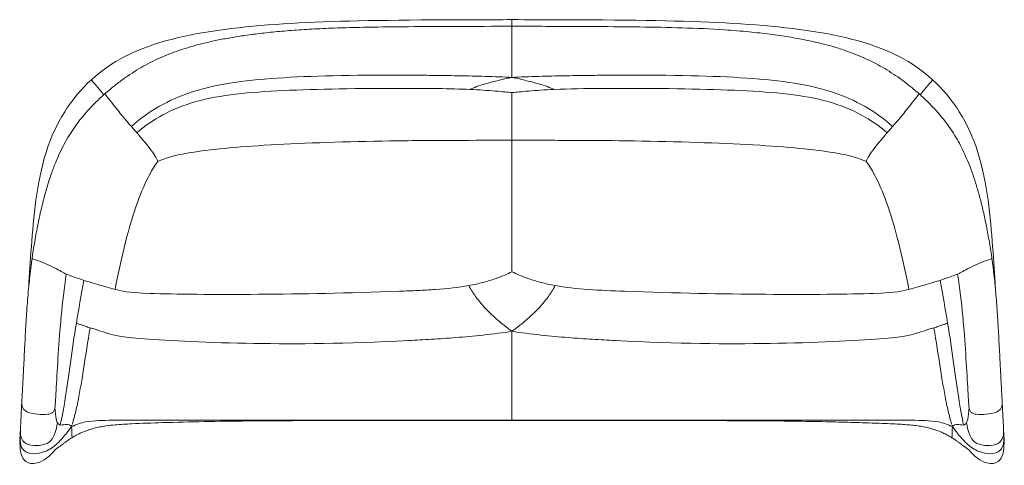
# Model space of a CAD drawing. Header units: millimetres. Extents: x 850 to 2347, y 71 to 749.
import ezdxf

# ---------------------------------------------------------------- set-up
doc = ezdxf.new("R2010")
doc.units = ezdxf.units.MM

# ---------------------------------------------------------------- blocks, each defined once
blk = doc.blocks.new('A$Cfe5df027')
at = {"color": 0, "linetype": 'Continuous', "lineweight": 0}
for points, knots in [([(0, 742.3), (-36, 742.3), (-84.1, 742.2), (-224.3, 741.2), (-364.1, 737.9), (-534.9, 716.3), (-609, 678.8), (-639.5, 650.9)], [0, 0, 0, 0, 0.0649003, 0.0865338, 0.2769748, 0.4674158, 0.6578568, 0.6578568, 0.6578568, 0.6578568]), ([(639.5, 650.9), (609, 678.8), (534.9, 716.3), (364.1, 737.9), (201.8, 741.8), (48, 742.3), (0, 742.3)], [0, 0, 0, 0, 0.1900048, 0.3800096, 0.5700144, 0.65635, 0.65635, 0.65635, 0.65635]), ([(-619.1, 629.4), (-616.7, 631.6), (-614.2, 633.7), (-607.2, 639.6), (-602.7, 643.2), (-593.6, 650.1), (-589.1, 653.4), (-580, 659.6), (-575.5, 662.5), (-566.3, 668.1), (-561.8, 670.7), (-552.5, 675.8), (-547.9, 678.2), (-538.5, 682.7), (-533.7, 684.8), (-524, 688.9), (-519.1, 690.9), (-509.1, 694.6), (-504, 696.3), (-493.6, 699.6), (-488.3, 701.2), (-477.1, 704.3), (-471.3, 705.8), (-459.1, 708.7), (-452.7, 710.1), (-439.3, 712.8), (-432.4, 714), (-417.8, 716.5), (-410.1, 717.7), (-394.2, 719.9), (-385.8, 721), (-368.3, 723), (-359.2, 723.9), (-340, 725.6), (-330, 726.4), (-309.2, 727.7), (-298.4, 728.3), (-275.8, 729.3), (-263.9, 729.8), (-238.1, 730.5), (-224.1, 730.8), (-192.7, 731.3), (-175.1, 731.5), (-133.2, 731.8), (-108.8, 731.9), (-56.3, 732.1), (-28.1, 732.2), (0, 732.2)], [0, 0, 0, 0, 10.000787, 10.000787, 27.76878, 27.76878, 44.825228, 44.825228, 61.239157, 61.239157, 77.262418, 77.262418, 93.092472, 93.092472, 108.891303, 108.891303, 124.799064, 124.799064, 140.941958, 140.941958, 157.664818, 157.664818, 175.74936, 175.74936, 195.356858, 195.356858, 216.649644, 216.649644, 239.809947, 239.809947, 265.046021, 265.046021, 292.602211, 292.602211, 322.771835, 322.771835, 355.160368, 355.160368, 390.821839, 390.821839, 432.62439, 432.62439, 485.201372, 485.201372, 558.416759, 558.416759, 642.826925, 642.826925, 642.826925, 642.826925]), ([(0, 654.5), (0, 656.5), (0, 661), (0, 664.9), (0, 668.4), (0, 671.7), (0, 687.2), (0, 694.6), (0, 729.2), (0, 732.2), (0, 732.2)], [0, 0, 0, 0, 0.113597, 0.227193, 0.227193, 0.34079, 0.454386, 1.454386, 2.454386, 2.962626, 2.962626, 2.962626, 2.962626]), ([(0, 732.2), (3.3, 732.2), (6.7, 732.2), (20, 732.2), (30, 732.2), (70, 732.1), (100, 732), (172.9, 731.5), (215.8, 731.2), (280.2, 729.2), (301.7, 728.3), (335.8, 726), (348.3, 724.9), (371.4, 722.7), (381.9, 721.5), (402, 718.9), (411.5, 717.5), (429.6, 714.6), (438.1, 713), (454.1, 709.8), (461.7, 708.1), (476.1, 704.6), (482.9, 702.8), (495.7, 699), (501.8, 697.1), (513.2, 693.1), (518.7, 691.1), (529, 686.9), (533.9, 684.7), (543.6, 680.2), (548.4, 677.9), (557.7, 673), (562.2, 670.5), (571.2, 665.2), (575.6, 662.4), (584.3, 656.7), (588.6, 653.7), (597.1, 647.5), (601.4, 644.2), (610.1, 637.2), (614.7, 633.3), (619.1, 629.4)], [0, 0, 0, 0, 10, 10, 40.000005, 40.000005, 130.00019, 130.00019, 258.639154, 258.639154, 323.326795, 323.326795, 360.997122, 360.997122, 392.900962, 392.900962, 421.765841, 421.765841, 447.681542, 447.681542, 471.028053, 471.028053, 492.126803, 492.126803, 511.248172, 511.248172, 528.626946, 528.626946, 544.896827, 544.896827, 560.867208, 560.867208, 576.68503, 576.68503, 592.489752, 592.489752, 608.431588, 608.431588, 624.678826, 624.678826, 642.81718, 642.81718, 642.81718, 642.81718]), ([(-639.5, 650.9), (-670.1, 623), (-718.1, 548.8), (-730.1, 410.6), (-733.7, 354.1), (-734.8, 335.5)], [0, 0, 0, 0, 0.0751523, 0.1503046, 0.1910641, 0.1910641, 0.1910641, 0.1910641]), ([(-578.7, 579.8), (-554.4, 601.7), (-491.8, 639.8), (-354.1, 656.2), (-227.4, 658.5), (-113.6, 657.5), (-91.1, 657.2), (-67.3, 656.7), (-41.7, 656.1), (-12.3, 655.1), (0, 654.5)], [0, 0, 0, 0, 1, 2, 3, 3.113597, 3.227193, 3.227193, 3.34079, 3.454386, 3.454386, 3.454386, 3.454386]), ([(-64.3, 636.2), (-61.3, 637.6), (-54.3, 640.4), (-45.4, 643.3), (-35.2, 646.2), (-23.2, 649.4), (-7.6, 653), (0, 654.5)], [0, 0, 0, 0, 0.1135966, 0.2271931, 0.2271931, 0.3407897, 0.4543863, 0.4543863, 0.4543863, 0.4543863]), ([(0, 654.5), (12.3, 655.1), (41.7, 656.1), (67.3, 656.7), (91.1, 657.2), (113.6, 657.5), (227.4, 658.5), (354.1, 656.2), (491.8, 639.8), (554.4, 601.7), (578.7, 579.8)], [0, 0, 0, 0, 0.113597, 0.227193, 0.227193, 0.34079, 0.454386, 1.454386, 2.454386, 3.454386, 3.454386, 3.454386, 3.454386]), ([(0, 654.5), (7.6, 653), (23.2, 649.4), (35.2, 646.2), (45.4, 643.3), (54.3, 640.4), (61.3, 637.6), (64.3, 636.2)], [0, 0, 0, 0, 0.1135966, 0.2271931, 0.2271931, 0.3407897, 0.4543863, 0.4543863, 0.4543863, 0.4543863]), ([(734.8, 335.5), (733.7, 354.1), (730.1, 410.6), (718.1, 548.8), (670.1, 623), (639.5, 650.9)], [0.5220257, 0.5220257, 0.5220257, 0.5220257, 0.5630586, 0.6387126, 0.7143666, 0.7143666, 0.7143666, 0.7143666]), ([(-729.7, 378.3), (-729.3, 381.4), (-728.9, 384.5), (-727, 396.7), (-725.5, 405.8), (-722.2, 423.8), (-720.5, 432.6), (-716.7, 449.9), (-714.8, 458.2), (-710.7, 474.2), (-708.6, 481.8), (-704.3, 496.2), (-702.1, 503), (-697.6, 515.7), (-695.3, 521.6), (-690.7, 532.7), (-688.4, 537.8), (-683.8, 547.5), (-681.4, 552), (-676.5, 560.8), (-674, 565), (-668.8, 573.2), (-666.1, 577.2), (-660.6, 585), (-657.7, 588.8), (-651.7, 596.2), (-648.6, 599.9), (-642.1, 607.1), (-638.7, 610.7), (-631.6, 617.8), (-627.9, 621.4), (-622.5, 626.4), (-620.8, 627.9), (-619.1, 629.4)], [0, 0, 0, 0, 10.000111, 10.000111, 39.140787, 39.140787, 67.792525, 67.792525, 94.89762, 94.89762, 119.790541, 119.790541, 142.20175, 142.20175, 162.11666, 162.11666, 179.659018, 179.659018, 195.546039, 195.546039, 210.815839, 210.815839, 225.708324, 225.708324, 240.437778, 240.437778, 255.228003, 255.228003, 270.326516, 270.326516, 286.026859, 286.026859, 292.999719, 292.999719, 292.999719, 292.999719]), ([(-619.1, 629.4), (-619.1, 629.4), (-617.2, 627.3), (-596.1, 600.4), (-590.4, 593), (-581.6, 583), (-578.7, 579.8)], [0.6255292, 0.6255292, 0.6255292, 0.6255292, 0.6809113, 0.8109188, 0.9409264, 1, 1, 1, 1]), ([(-570.4, 570.3), (-547.3, 590.5), (-487.5, 624.1), (-356, 635.9), (-207.4, 638.3), (-93.6, 637.5), (-64.3, 636.2)], [0, 0, 0, 0, 0.289487, 0.578974, 0.868461, 1, 1, 1, 1]), ([(0, 631.3), (-3.6, 631.7), (-10.3, 632.4), (-19.9, 633.3), (-31, 634.2), (-43.2, 635.1), (-57, 635.9), (-64.3, 636.2)], [0, 0, 0, 0, 0.25, 0.5, 0.5, 0.75, 1, 1, 1, 1]), ([(64.3, 636.2), (57, 635.9), (43.2, 635.1), (31, 634.2), (19.9, 633.3), (10.3, 632.4), (3.6, 631.7), (0, 631.3)], [0, 0, 0, 0, 0.25, 0.5, 0.5, 0.75, 1, 1, 1, 1]), ([(0, 631.3), (0, 630.5), (0, 629.1), (0, 627.2), (0, 624), (0, 617), (0, 601.7), (0, 587.2), (0, 573.6), (0, 558.8)], [0, 0, 0, 0, 0.113597, 0.227193, 0.227193, 0.454386, 0.908773, 1.612476, 2.612476, 2.612476, 2.612476, 2.612476]), ([(64.3, 636.2), (86.3, 637.2), (120.2, 637.7), (228, 637.9), (356, 635.9), (487.5, 624.1), (547.3, 590.5), (570.4, 570.3)], [0, 0, 0, 0, 0.098654, 0.131539, 0.421026, 0.710513, 1, 1, 1, 1]), ([(578.7, 579.8), (580.1, 581.4), (582.2, 583.8), (584.8, 586.7), (591.2, 594), (596.1, 600.4), (617.2, 627.3), (619.1, 629.4), (619.1, 629.4)], [0, 0, 0, 0, 0.0295368, 0.0443052, 0.0590736, 0.1890812, 0.3190887, 0.3744708, 0.3744708, 0.3744708, 0.3744708]), ([(619.1, 629.4), (621.5, 627.2), (624, 625.1), (630.5, 618.9), (634.6, 614.9), (642.2, 607), (645.8, 603), (652.6, 595.2), (655.7, 591.3), (661.7, 583.4), (664.5, 579.5), (669.9, 571.6), (672.4, 567.6), (677.3, 559.4), (679.7, 555.3), (684.1, 546.8), (686.2, 542.5), (690.3, 533.6), (692.3, 529), (696.1, 519.7), (697.9, 514.9), (701.5, 504.7), (703.3, 499.3), (706.8, 488), (708.5, 482), (712, 469.4), (713.7, 462.7), (717, 448.8), (718.6, 441.5), (721.8, 426.2), (723.3, 418.2), (726.2, 401.6), (727.6, 393), (729.2, 382.4), (729.5, 380.3), (729.7, 378.3)], [0, 0, 0, 0, 10.000816, 10.000816, 27.543228, 27.543228, 43.938616, 43.938616, 59.382746, 59.382746, 74.314466, 74.314466, 89.047521, 89.047521, 103.825015, 103.825015, 118.852359, 118.852359, 134.314717, 134.314717, 150.451675, 150.451675, 168.182219, 168.182219, 187.814811, 187.814811, 209.451472, 209.451472, 233.154128, 233.154128, 258.886038, 258.886038, 286.424936, 286.424936, 293.002499, 293.002499, 293.002499, 293.002499]), ([(-538.5, 526.6), (-539.1, 528.2), (-540.4, 530.9), (-542.1, 534), (-545.1, 538.9), (-550.6, 546.4), (-558.6, 556.3), (-565.2, 564.4), (-570.4, 570.3)], [0, 0, 0, 0, 0.095695, 0.191389, 0.191389, 0.382779, 0.652141, 1, 1, 1, 1]), ([(570.4, 570.3), (565.2, 564.4), (558.6, 556.3), (550.6, 546.4), (545.1, 538.9), (542.1, 534), (540.4, 530.9), (539.1, 528.2), (538.5, 526.6)], [0, 0, 0, 0, 0.347859, 0.617221, 0.808611, 0.808611, 0.904305, 1, 1, 1, 1]), ([(0, 558.8), (-28.9, 558.8), (-72.3, 558.8), (-130.3, 558.5), (-223.5, 557.6), (-367.9, 553.4), (-475.1, 543.6), (-509.9, 536.2), (-523.5, 532.3), (-531.2, 529.9), (-535.9, 527.8), (-538.5, 526.6)], [0, 0, 0, 0, 0.454386, 0.681579, 0.908773, 1.908773, 2.908773, 3.408773, 3.408773, 3.658773, 3.908773, 3.908773, 3.908773, 3.908773]), ([(0, 558.8), (21.7, 558.8), (50.6, 558.8), (108.6, 558.7), (208.8, 558), (367.9, 553.4), (475.1, 543.6), (509.9, 536.2), (523.5, 532.3), (531.2, 529.9), (535.9, 527.8), (538.5, 526.6)], [0, 0, 0, 0, 0.34079, 0.454386, 0.908773, 1.908773, 2.908773, 3.408773, 3.408773, 3.658773, 3.908773, 3.908773, 3.908773, 3.908773]), ([(0, 558.8), (0, 544), (0, 511.6), (0, 426.8), (0, 393), (0, 377.9), (0, 369), (0, 362.3), (0, 358.7)], [0, 0, 0, 0, 1, 1.5, 1.75, 1.75, 1.875, 2, 2, 2, 2]), ([(-603.5, 332.1), (-594.2, 381.7), (-575.4, 454.4), (-557.3, 494.8), (-549.1, 510.3), (-544.2, 518.9), (-540.5, 523.9), (-538.5, 526.6)], [0, 0, 0, 0, 1, 1.5, 1.5, 1.75, 2, 2, 2, 2]), ([(538.5, 526.6), (540.5, 523.9), (544.2, 518.9), (549.1, 510.3), (557.3, 494.8), (575.4, 454.4), (594.2, 381.7), (603.5, 332.1)], [0, 0, 0, 0, 0.25, 0.5, 0.5, 1, 2, 2, 2, 2]), ([(-745.4, 159.3), (-745.2, 161.9), (-745.1, 164.5), (-744.8, 170.1), (-744.6, 173.1), (-744.3, 179.5), (-744.1, 182.9), (-743.7, 190.3), (-743.5, 194.3), (-743.1, 202.8), (-742.8, 207.4), (-742.3, 217.4), (-742, 222.8), (-741.4, 234.6), (-741.1, 241), (-740.3, 255.5), (-739.9, 263.6), (-738.9, 282.1), (-738.2, 292.6), (-736.7, 314.4), (-735.7, 325.8), (-733.6, 347.6), (-732.4, 358), (-730.6, 371.7), (-730.2, 375), (-729.7, 378.3)], [0, 0, 0, 0, 10.006274, 10.006274, 20.807432, 20.807432, 32.806555, 32.806555, 46.265284, 46.265284, 61.543933, 61.543933, 79.167224, 79.167224, 100.010984, 100.010984, 125.883469, 125.883469, 159.21214, 159.21214, 195.470375, 195.470375, 228.659022, 228.659022, 239.158607, 239.158607, 239.158607, 239.158607]), ([(-729.7, 378.3), (-729.7, 378.6), (-725.7, 378.3), (-690.6, 363.1), (-683.3, 358), (-677.6, 355.4)], [0.5424663, 0.5424663, 0.5424663, 0.5424663, 0.6444444, 0.8222222, 1, 1, 1, 1]), ([(677.6, 355.4), (683.3, 358), (690.6, 363.1), (725.7, 378.3), (729.7, 378.6), (729.7, 378.3)], [0, 0, 0, 0, 0.1777778, 0.3555556, 0.4575337, 0.4575337, 0.4575337, 0.4575337]), ([(729.7, 378.3), (730.2, 375.1), (730.6, 372), (732.2, 359.7), (733.3, 350.5), (735.2, 331.8), (736, 322.3), (737.6, 302.6), (738.2, 292.4), (739.5, 271), (740.1, 259.9), (741.2, 238.2), (741.8, 227.7), (742.7, 209.9), (743.1, 202.6), (743.7, 190.2), (744, 185), (744.5, 175.8), (744.7, 171.8), (745.1, 164.9), (745.2, 162.1), (745.4, 159.3)], [0, 0, 0, 0, 10.000109, 10.000109, 39.336118, 39.336118, 69.591406, 69.591406, 102.07852, 102.07852, 137.771264, 137.771264, 171.822818, 171.822818, 196.020713, 196.020713, 213.838424, 213.838424, 228.317332, 228.317332, 239.150833, 239.150833, 239.150833, 239.150833]), ([(-677.6, 355.4), (-684.1, 310.9), (-689.1, 251.3), (-692, 197.9), (-693.3, 175.9), (-694, 163.5), (-694.6, 155.5), (-694.9, 151.5)], [0, 0, 0, 0, 0.908773, 1.363159, 1.363159, 1.590352, 1.817545, 1.817545, 1.817545, 1.817545]), ([(-677.6, 355.4), (-672.5, 353.1), (-662.3, 349.5), (-653.6, 346.7), (-650.8, 345.8)], [0, 0, 0, 0, 0.666667, 1, 1, 1, 1]), ([(-650.8, 345.8), (-648, 345), (-641.2, 342.9), (-629.3, 339.4), (-612.7, 334.6), (-603.5, 332.1)], [0, 0, 0, 0, 0.21055, 0.536627, 1, 1, 1, 1]), ([(-65.7, 337.8), (-58, 339.2), (-43.6, 342.5), (-31.3, 346.3), (-20, 350.3), (-10.2, 354), (-3.6, 357.1), (0, 358.7)], [0, 0, 0, 0, 0.25, 0.5, 0.5, 0.75, 1, 1, 1, 1]), ([(0, 358.7), (3.6, 357.1), (10.2, 354), (20, 350.3), (31.3, 346.3), (43.6, 342.5), (58, 339.2), (65.7, 337.8)], [0, 0, 0, 0, 0.25, 0.5, 0.5, 0.75, 1, 1, 1, 1]), ([(603.5, 332.1), (612.7, 334.6), (629.3, 339.4), (641.2, 342.9), (648, 345), (650.8, 345.8)], [0, 0, 0, 0, 0.463373, 0.78945, 1, 1, 1, 1]), ([(650.8, 345.8), (653.6, 346.7), (662.3, 349.5), (672.5, 353.1), (677.6, 355.4)], [0, 0, 0, 0, 0.333333, 1, 1, 1, 1]), ([(694.9, 151.5), (694.6, 155.5), (694, 163.5), (693.3, 175.9), (692, 197.9), (689.1, 251.3), (684.1, 310.9), (677.6, 355.4)], [0, 0, 0, 0, 0.227193, 0.454386, 0.454386, 0.908773, 1.817545, 1.817545, 1.817545, 1.817545]), ([(-65.7, 337.8), (-81, 335), (-106.9, 332.3), (-143.4, 330.3), (-242.6, 326.5), (-388.4, 323.7), (-577, 325), (-594.3, 329.6), (-603.5, 332.1)], [0, 0, 0, 0, 0.065769, 0.098654, 0.131539, 0.421026, 0.710513, 1, 1, 1, 1]), ([(0, 268.3), (-8.1, 274), (-24.3, 287.3), (-36.6, 299.2), (-46.9, 310.3), (-55.8, 321.2), (-62.6, 332.2), (-65.7, 337.8)], [0, 0, 0, 0, 0.1135966, 0.2271931, 0.2271931, 0.3407897, 0.4543863, 0.4543863, 0.4543863, 0.4543863]), ([(65.7, 337.8), (62.6, 332.2), (55.8, 321.2), (46.9, 310.3), (36.6, 299.2), (24.3, 287.3), (8.1, 274), (0, 268.3)], [0, 0, 0, 0, 0.1135966, 0.2271931, 0.2271931, 0.3407897, 0.4543863, 0.4543863, 0.4543863, 0.4543863]), ([(603.5, 332.1), (594.3, 329.6), (577, 325), (388.4, 323.7), (234.7, 326.6), (115.5, 331.4), (81, 335), (65.7, 337.8)], [0, 0, 0, 0, 0.289487, 0.578974, 0.868461, 0.934231, 1, 1, 1, 1]), ([(-641.4, 273.7), (-644.9, 252.5), (-651.2, 212), (-656.6, 178.6), (-661.1, 155.9), (-664.3, 141.5), (-668.1, 128.3), (-669.6, 123.4)], [0, 0, 0, 0, 0.454386, 0.908773, 0.908773, 1.135966, 1.363159, 1.363159, 1.363159, 1.363159]), ([(-641.4, 273.7), (-644.1, 274.5), (-648.7, 275.9), (-655.2, 278.1), (-659.7, 279.8), (-662.3, 280.9)], [0, 0, 0, 0, 0.303821, 0.607642, 1, 1, 1, 1]), ([(0, 268.3), (-13.1, 266.1), (-44.7, 262.4), (-72.3, 259.8), (-98.1, 257.7), (-122.6, 256.1), (-247.5, 249.5), (-395.4, 248), (-586.8, 256.9), (-609.2, 263.6), (-628.8, 269.8), (-637.7, 272.6), (-641.4, 273.7)], [0, 0, 0, 0, 0.025502, 0.051004, 0.051004, 0.076507, 0.102009, 0.326507, 0.551004, 0.775502, 0.887751, 1, 1, 1, 1]), ([(641.4, 273.7), (637.7, 272.6), (628.8, 269.8), (609.2, 263.6), (586.8, 256.9), (395.4, 248), (247.5, 249.5), (122.6, 256.1), (98.1, 257.7), (72.3, 259.8), (44.7, 262.4), (13.1, 266.1), (0, 268.3)], [0, 0, 0, 0, 0.112249, 0.224498, 0.448996, 0.673493, 0.897991, 0.923493, 0.948996, 0.948996, 0.974498, 1, 1, 1, 1]), ([(662.3, 280.9), (659.7, 279.8), (655.2, 278.1), (648.7, 275.9), (644.1, 274.5), (641.4, 273.7)], [0, 0, 0, 0, 0.392358, 0.696179, 1, 1, 1, 1]), ([(669.6, 123.4), (668.1, 128.3), (664.3, 141.5), (661.1, 155.9), (656.6, 178.6), (651.2, 212), (644.9, 252.5), (641.4, 273.7)], [0, 0, 0, 0, 0.227193, 0.454386, 0.454386, 0.908773, 1.363159, 1.363159, 1.363159, 1.363159]), ([(0, 133), (0, 135.9), (0, 153.6), (0, 205.8), (0, 217.7), (0, 230.4), (0, 244.5), (0, 261.3), (0, 268.3)], [0, 0, 0, 0, 0.908773, 1.022369, 1.135966, 1.135966, 1.249562, 1.363159, 1.363159, 1.363159, 1.363159]), ([(-747.4, 118.2), (-747.4, 119), (-747.4, 119.9), (-747.2, 122.1), (-747.2, 123.5), (-747, 126.3), (-747, 127.8), (-746.8, 131.1), (-746.7, 132.8), (-746.5, 136.4), (-746.4, 138.3), (-746.2, 142.3), (-746.1, 144.3), (-745.9, 148.7), (-745.8, 151), (-745.6, 155.3), (-745.5, 157.3), (-745.4, 159.3)], [0, 0, 0, 0, 10.004451, 10.004451, 21.4915, 21.4915, 32.367677, 32.367677, 42.74342, 42.74342, 52.791635, 52.791635, 62.669825, 62.669825, 72.520453, 72.520453, 80.56243, 80.56243, 80.56243, 80.56243]), ([(-745.4, 159.3), (-745.6, 155.1), (-742.2, 142.9), (-711.1, 141.2), (-701.6, 142.5), (-698.2, 145), (-696.4, 147), (-695.4, 149.8), (-694.9, 151.5)], [2.964929, 2.964929, 2.964929, 2.964929, 3.625, 4.625, 5.125, 5.125, 5.375, 5.625, 5.625, 5.625, 5.625]), ([(-694.9, 151.5), (-694.7, 148.9), (-694.3, 144.5), (-693.8, 140.2), (-692.9, 134.1), (-692.1, 131), (-691, 129.1)], [0, 0, 0, 0, 0.25, 0.5, 0.5, 1, 1, 1, 1]), ([(694.9, 151.5), (694.7, 148.9), (694.3, 144.5), (693.8, 140.2), (692.9, 134.1), (692.1, 131), (691, 129.1)], [0, 0, 0, 0, 0.25, 0.5, 0.5, 1, 1, 1, 1]), ([(745.4, 159.3), (745.6, 155.1), (742.2, 142.9), (711.1, 141.2), (701.6, 142.5), (698.2, 145), (696.4, 147), (695.4, 149.8), (694.9, 151.5)], [2.964929, 2.964929, 2.964929, 2.964929, 3.625, 4.625, 5.125, 5.125, 5.375, 5.625, 5.625, 5.625, 5.625]), ([(745.4, 159.3), (745.5, 156.8), (745.6, 154.3), (745.9, 149.5), (746, 147.2), (746.2, 142.9), (746.3, 140.9), (746.5, 137), (746.6, 135.2), (746.8, 131.8), (746.8, 130.2), (747, 127.3), (747.1, 125.9), (747.2, 123.3), (747.2, 122.1), (747.4, 120), (747.4, 119), (747.4, 118.2)], [0, 0, 0, 0, 10.0075, 10.0075, 20.135783, 20.135783, 30.058016, 30.058016, 39.903086, 39.903086, 49.804846, 49.804846, 59.8977, 59.8977, 70.318565, 70.318565, 80.562791, 80.562791, 80.562791, 80.562791]), ([(-669.6, 123.4), (-672.4, 119.4), (-679.9, 109.8), (-686.3, 102.8), (-695, 94.2), (-712.5, 80.9), (-746.8, 80), (-748.5, 103), (-747.8, 110.7)], [0, 0, 0, 0, 0.0444444, 0.0888889, 0.0888889, 0.1777778, 0.3555556, 0.4945487, 0.4945487, 0.4945487, 0.4945487]), ([(-691, 129.1), (-693.3, 117.4), (-698.1, 102.7), (-712.9, 93.4), (-744.7, 93), (-747.8, 111.7), (-747.4, 118.2)], [0, 0, 0, 0, 0.5, 1, 2, 2.667932, 2.667932, 2.667932, 2.667932]), ([(-669.6, 123.4), (-670.9, 125.1), (-673.5, 126.3), (-675.7, 126.7), (-678.5, 126.8), (-681.7, 126.1), (-685, 125.6), (-686.7, 125.9)], [0, 0, 0, 0, 0.15191, 0.303821, 0.303821, 0.607642, 1, 1, 1, 1]), ([(0, 133), (-54.8, 133), (-230.1, 133.1), (-404.3, 133.5), (-591.4, 133.3), (-621.9, 133.1), (-641.5, 131.6), (-651.6, 129.8), (-658.7, 127.8), (-666.6, 124.4), (-669.6, 123.4)], [0, 0, 0, 0, 0.102009, 0.326507, 0.551004, 0.775502, 0.887751, 0.887751, 0.943876, 1, 1, 1, 1]), ([(-669.6, 123.4), (-669.5, 120.8), (-669.3, 116.6), (-669.2, 113.6), (-669.2, 109.8), (-668.8, 107.3), (-668.2, 106.9), (-667.8, 107.1)], [0, 0, 0, 0, 0.132716, 0.2654321, 0.2654321, 0.5308642, 0.8081166, 0.8081166, 0.8081166, 0.8081166]), ([(667.8, 107.1), (665.9, 108.3), (663.9, 109.5), (659.7, 111.7), (657.4, 112.8), (652.7, 115), (650.2, 116), (645, 117.9), (642.3, 118.8), (636.7, 120.5), (633.8, 121.2), (627.7, 122.6), (624.6, 123.3), (618.3, 124.3), (615.1, 124.8), (608.8, 125.5), (605.7, 125.8), (599.1, 126.3), (595.5, 126.6), (587.7, 127.1), (583.4, 127.3), (573.7, 127.8), (568.3, 128), (556.2, 128.5), (549.4, 128.8), (533.5, 129.3), (524.3, 129.6), (502.7, 130.2), (490.2, 130.5), (461.2, 131.1), (444.8, 131.4), (408.2, 131.9), (388, 132.1), (345.8, 132.3), (323.8, 132.4), (279.3, 132.5), (256.9, 132.5), (207.3, 132.5), (180.1, 132.5), (115.6, 132.5), (78.4, 132.5), (-13.2, 132.5), (-67.7, 132.5), (-182.4, 132.5), (-242.7, 132.6), (-335.9, 132.4), (-368.9, 132.2), (-424, 131.7), (-446.1, 131.4), (-489.3, 130.5), (-510.4, 130), (-547.1, 128.9), (-562.8, 128.3), (-586.7, 127.2), (-595.1, 126.7), (-608.1, 125.6), (-612.7, 125.1), (-620.5, 124), (-623.7, 123.4), (-629.7, 122.2), (-632.6, 121.5), (-638.5, 120), (-641.5, 119.1), (-647.3, 117.1), (-650, 116.1), (-655.2, 113.9), (-657.7, 112.7), (-662.3, 110.3), (-664.6, 109.1), (-667.1, 107.6), (-667.4, 107.4), (-667.8, 107.1)], [0, 0, 0, 0, 8.728523, 8.728523, 17.773352, 17.773352, 27.208895, 27.208895, 36.881748, 36.881748, 46.77325, 46.77325, 57.031538, 57.031538, 67.215224, 67.215224, 76.763011, 76.763011, 87.568056, 87.568056, 100.646432, 100.646432, 116.883433, 116.883433, 137.24841, 137.24841, 164.776104, 164.776104, 202.336891, 202.336891, 251.687217, 251.687217, 312.222794, 312.222794, 378.427738, 378.427738, 445.616153, 445.616153, 527.253303, 527.253303, 638.921687, 638.921687, 802.234274, 802.234274, 983.071008, 983.071008, 1082.00888, 1082.00888, 1148.381675, 1148.381675, 1211.830955, 1211.830955, 1258.866016, 1258.866016, 1284.25265, 1284.25265, 1298.771902, 1298.771902, 1309.037245, 1309.037245, 1318.634124, 1318.634124, 1329.207003, 1329.207003, 1339.244466, 1339.244466, 1348.986093, 1348.986093, 1358.510761, 1358.510761, 1360.230047, 1360.230047, 1360.230047, 1360.230047]), ([(669.6, 123.4), (666.6, 124.4), (658.7, 127.8), (651.6, 129.8), (641.5, 131.6), (621.9, 133.1), (591.4, 133.3), (404.3, 133.5), (230.1, 133.1), (54.8, 133), (0, 133)], [0, 0, 0, 0, 0.056124, 0.112249, 0.112249, 0.224498, 0.448996, 0.673493, 0.897991, 1, 1, 1, 1]), ([(669.6, 123.4), (669.5, 120.8), (669.3, 116.6), (669.2, 113.6), (669.2, 109.8), (668.8, 107.3), (668.2, 106.9), (667.8, 107.1)], [0, 0, 0, 0, 0.132716, 0.2654321, 0.2654321, 0.5308642, 0.8081166, 0.8081166, 0.8081166, 0.8081166]), ([(686.7, 125.9), (685, 125.6), (681.7, 126.1), (678.5, 126.8), (675.7, 126.7), (673.5, 126.3), (670.9, 125.1), (669.6, 123.4)], [0, 0, 0, 0, 0.392358, 0.696179, 0.696179, 0.84809, 1, 1, 1, 1]), ([(747.8, 111), (748.5, 103.2), (746.9, 80), (712.5, 80.9), (695, 94.2), (686.3, 102.8), (679.9, 109.8), (672.4, 119.4), (669.6, 123.4)], [0.503493, 0.503493, 0.503493, 0.503493, 0.6444444, 0.8222222, 0.9111111, 0.9111111, 0.9555556, 1, 1, 1, 1]), ([(747.4, 118.2), (747.8, 111.7), (744.7, 93), (712.9, 93.4), (698.1, 102.7), (693.3, 117.4), (691, 129.1)], [2.957068, 2.957068, 2.957068, 2.957068, 3.625, 4.625, 5.125, 5.625, 5.625, 5.625, 5.625]), ([(-748, 94.9), (-748, 95), (-748, 95.1), (-748, 95.4), (-748, 95.6), (-748, 96.6), (-748.1, 97.4), (-748.1, 99.4), (-748.2, 100.7), (-748.2, 103.7), (-748.2, 104.9), (-748.1, 107.1), (-748, 107.8), (-748, 109), (-747.9, 109.5), (-747.9, 110.3), (-747.9, 110.4), (-747.8, 110.6), (-747.8, 110.7), (-747.8, 110.8), (-747.8, 110.8), (-747.8, 110.8)], [0, 0, 0, 0, 10, 10, 40.000012, 40.000012, 130.000372, 130.000372, 238.59926, 238.59926, 303.273407, 303.273407, 327.072708, 327.072708, 341.085726, 341.085726, 342.97587, 342.97587, 344.394032, 344.394032, 344.474453, 344.474453, 344.474453, 344.474453]), ([(-747.8, 111), (-747.8, 110.9), (-747.8, 110.8), (-747.8, 110.6), (-747.8, 110.6), (-747.8, 110.6), (-747.8, 110.7), (-747.8, 111), (-747.8, 111.8), (-747.6, 115), (-747.5, 116), (-747.5, 117.6), (-747.5, 117.9), (-747.4, 118.2)], [0, 0, 0, 0, 10.000549, 10.000549, 30.589673, 30.589673, 60.809163, 60.809163, 108.678137, 108.678137, 125.285986, 125.285986, 128.891461, 128.891461, 128.891461, 128.891461]), ([(-667.8, 107.1), (-670, 105.8), (-672.1, 104.4), (-676, 101.7), (-677.8, 100.4), (-680.7, 98.3), (-681.8, 97.5), (-683.7, 96.1), (-684.5, 95.5), (-685.9, 94.5), (-686.6, 94), (-687.8, 93.2), (-688.3, 92.8), (-689.3, 92), (-689.8, 91.7), (-690.7, 91.1), (-691.1, 90.8), (-691.8, 90.3), (-692.1, 90.1), (-692.6, 89.7), (-692.9, 89.5), (-693.2, 89.2), (-693.3, 89.1), (-693.5, 89), (-693.5, 89), (-693.7, 88.8), (-693.9, 88.7), (-694.4, 88.2), (-694.7, 87.8), (-694.9, 87.7)], [0, 0, 0, 0, 10.005918, 10.005918, 19.813491, 19.813491, 27.224724, 27.224724, 33.869624, 33.869624, 40.747553, 40.747553, 48.384223, 48.384223, 57.245876, 57.245876, 67.810831, 67.810831, 80.648389, 80.648389, 96.452438, 96.452438, 116.033114, 116.033114, 140.194714, 140.194714, 192.391622, 192.391622, 319.308647, 319.308647, 319.308647, 319.308647]), ([(694.9, 87.7), (694.8, 87.7), (694.8, 87.7), (694.8, 87.8), (694.7, 87.8), (694.5, 88.1), (694.3, 88.3), (693.6, 88.9), (695.9, 87.3), (689.8, 91.7), (688.7, 92.5), (686.2, 94.3), (685.2, 95), (683.1, 96.5), (682.1, 97.3), (679.9, 98.8), (678.8, 99.6), (676.4, 101.4), (675.1, 102.3), (672.2, 104.3), (670.6, 105.4), (668.6, 106.7), (668.2, 106.9), (667.8, 107.1)], [0, 0, 0, 0, 10.000002, 10.000002, 40.000044, 40.000044, 127.767622, 127.767622, 259.008395, 259.008395, 278.965632, 278.965632, 288.846849, 288.846849, 296.22172, 296.22172, 302.89311, 302.89311, 309.705514, 309.705514, 317.477133, 317.477133, 319.209056, 319.209056, 319.209056, 319.209056]), ([(747.4, 118.2), (747.5, 117.3), (747.5, 116.6), (747.6, 115.1), (747.6, 114.5), (747.7, 113.2), (747.7, 112.7), (747.8, 111.9), (747.8, 111.5), (747.8, 111), (747.8, 110.9), (747.8, 110.8), (747.8, 110.7), (747.8, 110.6), (747.8, 110.5), (747.8, 111)], [0, 0, 0, 0, 10.00361, 10.00361, 22.351687, 22.351687, 35.788567, 35.788567, 50.65769, 50.65769, 67.145382, 67.145382, 86.194747, 86.194747, 128.928077, 128.928077, 128.928077, 128.928077]), ([(747.8, 110.8), (747.8, 110.8), (747.8, 110.8), (747.8, 110.7), (747.8, 110.6), (747.9, 110.3), (747.9, 110.1), (747.9, 109.5), (748, 109.2), (748, 108.4), (748, 107.9), (748.1, 106.8), (748.1, 106.2), (748.2, 104.9), (748.2, 104.2), (748.2, 102.6), (748.2, 101.8), (748.1, 100.3), (748.1, 99.6), (748.1, 98.2), (748.1, 97.6), (748, 96.2), (748, 95.5), (748, 94.9)], [345.386301, 345.386301, 345.386301, 345.386301, 345.563163, 345.563163, 346.975409, 346.975409, 350.89125, 350.89125, 359.270463, 359.270463, 375.013788, 375.013788, 399.286872, 399.286872, 433.632869, 433.632869, 481.718057, 481.718057, 539.188528, 539.188528, 604.857696, 604.857696, 689.8645, 689.8645, 689.8645, 689.8645]), ([(-748, 94.9), (-747.7, 86.9), (-744.2, 64.3), (-716.6, 64.9), (-698.6, 83.4), (-694.9, 87.7)], [0.5136981, 0.5136981, 0.5136981, 0.5136981, 0.5593242, 0.6344765, 0.654136, 0.654136, 0.654136, 0.654136]), ([(694.9, 87.7), (698.6, 83.4), (716.6, 64.9), (744.2, 64.3), (747.7, 86.9), (748, 94.9)], [0.0558633, 0.0558633, 0.0558633, 0.0558633, 0.075654, 0.1513081, 0.1972388, 0.1972388, 0.1972388, 0.1972388])]:
    blk.add_open_spline(points, degree=3, knots=knots, dxfattribs=at)
for points in [[(0, 732.2), (0, 735.5), (0, 738.9), (0, 742.3)], [(-620.6, 628), (-626.5, 635.2), (-633, 643.1), (-639.5, 650.9)], [(639.5, 650.9), (633, 643.1), (626.5, 635.2), (620.6, 628)], [(-570.4, 570.3), (-573, 573.3), (-575.9, 576.6), (-578.7, 579.8)], [(578.7, 579.8), (575.9, 576.6), (573, 573.3), (570.4, 570.3)], [(-650.8, 345.8), (-655.1, 323.5), (-658.9, 301.8), (-662.3, 280.9)], [(650.8, 345.8), (655.1, 323.5), (658.9, 301.8), (662.3, 280.9)], [(-662.3, 280.9), (-665.7, 259.9), (-671.7, 219.5), (-679.2, 164.7), (-684, 136.7), (-686.7, 125.9)], [(686.7, 125.9), (684, 136.7), (679.2, 164.7), (671.7, 219.5), (665.7, 259.9), (662.3, 280.9)], [(-686.7, 125.9), (-688.3, 126.2), (-689.8, 127.1), (-691, 129.1)], [(691, 129.1), (689.8, 127.1), (688.3, 126.2), (686.7, 125.9)]]:
    blk.add_open_spline(points, degree=3, dxfattribs=at)

msp = doc.modelspace()

# ---------------------------------------------------------------- block references
msp.add_blockref('A$Cfe5df027', (1598.9, 6.7))

doc.saveas('drawing.dxf')
